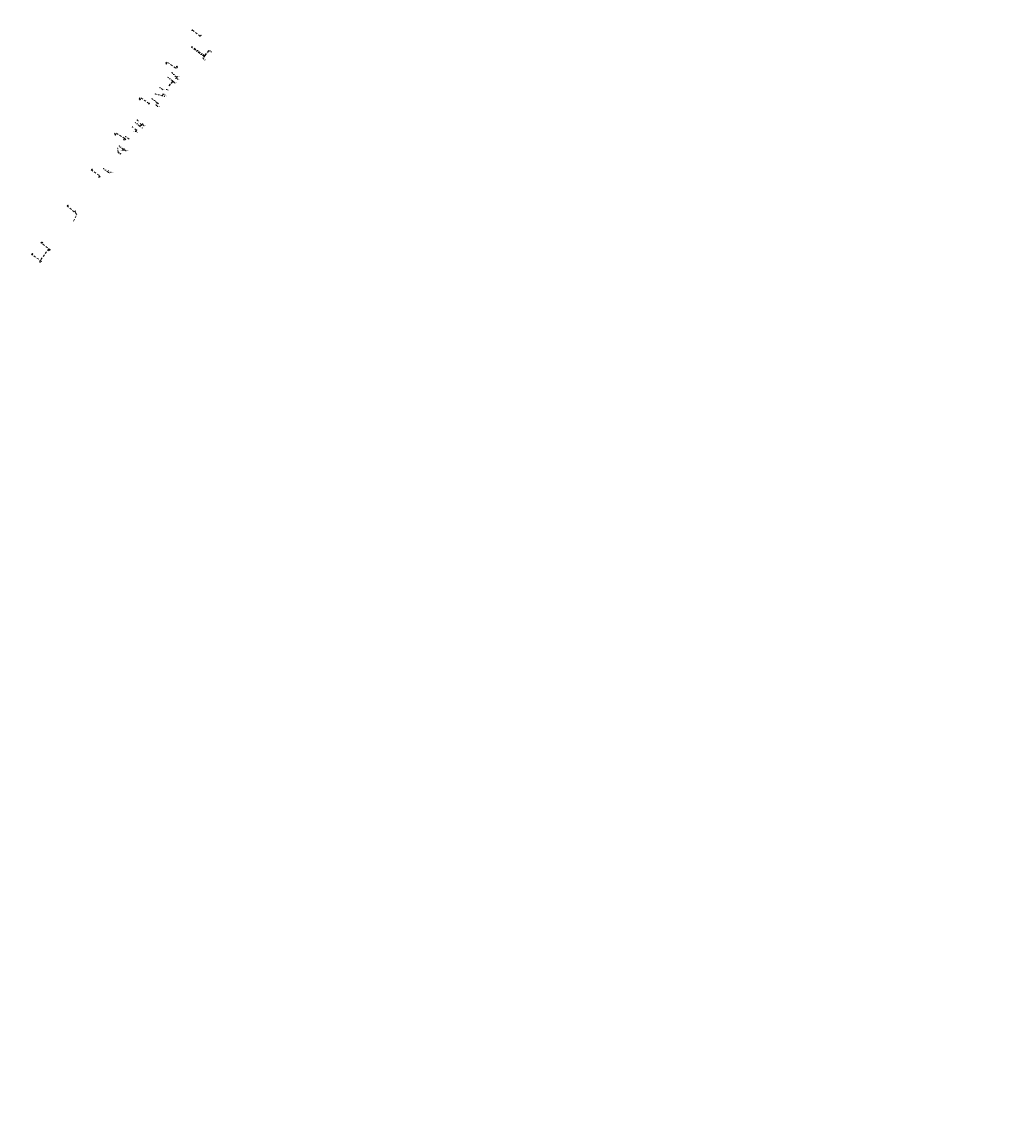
# Model space of a CAD drawing. Header units: inches. Extents: x 0 to 191500, y 0 to 342750.
# Tile 255 of 256: x 187734 to 188294, y 330807 to 331444. Entities that reach past the tile are written whole.
import ezdxf

# ---------------------------------------------------------------- set-up
doc = ezdxf.new("R2010")
doc.units = ezdxf.units.IN
doc.header["$MEASUREMENT"] = 0
for name, pattern in [('RI-GWA_HUISAANSLUITING', [23, 4, -1.8, 2.6, -1.8, 4.6, -1.8, 4.6, -1.8]), ('RI-HWA_KOLKAANSLUITING', [4.3, 2.5, -1.8]), ('RI-VWA_HUISAANSLUITING', [6.1, 2.5, -1.8, 0, -1.8]), ('STIPPELFIJN', [0.375, 0.25, -0.125])]:
    doc.linetypes.add(name, pattern=pattern)
doc.layers.get('0').update_dxf_attribs({"lineweight": 20})
doc.layers.get('DefPoints').update_dxf_attribs({"lineweight": 20})
for name, color, linetype, lineweight in [('ECW', 150, 'Continuous', 20), ('LOODLIJN', 11, 'STIPPELFIJN', 20), ('N-WE-RI-GWA-MAATVOERING-T25', 30, 'RI-GWA_HUISAANSLUITING', 20), ('N-WE-RI-GWA_RIOOLPUT_ONTSTOPPINGSPUT-G', 30, 'Continuous', 20), ('N-WE-RI-HWA_KOLK-S', 150, 'Continuous', 20), ('N-WE-RI-HWA_KOLKAANSLUITING_PVC_125-G', 150, 'RI-HWA_KOLKAANSLUITING', 20), ('N-WE-RI-INLAAT', 7, 'Continuous', 20), ('N-WE-RI-VWA_HUISAANSLUITING_PVC_160-G', 20, 'RI-VWA_HUISAANSLUITING', 20)]:
    doc.layers.add(name, color=color, linetype=linetype, lineweight=lineweight)
doc.dimstyles.get("Standard").update_dxf_attribs({"dimtxt": 0.18, "dimasz": 0.18, "dimexe": 0.18, "dimexo": 0.0625, "dimgap": 0.09, "dimtad": 0, "dimtih": 1, "dimtoh": 1, "dimdec": 4, "dimzin": 0, "dimdsep": 46, "dimtxsty": 'Standard', "dimcen": 0.09, "dimadec": 0, "dimazin": 0, "dimtfac": 1, "dimtdec": 4, "dimtofl": 0, "dimtmove": 0, "dimatfit": 3, "dimfxl": 1, "dimtolj": 1, "dimtzin": 0, "dimarcsym": 0})
picture_1 = doc.add_image_def('image1.ecw', size_in_pixel=(220000, 285000))

# ---------------------------------------------------------------- blocks, each defined once
blk = doc.blocks.new('N-SRI-KOLK_STRAAT_450X300-SO')
h = blk.add_hatch(color=256)
h.dxf.hatch_style = 1
h.paths.add_polyline_path([(0, 0.75), (-1.125, 1.5), (-1.125, 0)])
h.paths.add_polyline_path([(1.125, 1.5), (0, 0.75), (1.125, 0)])
for p, q in [((-1.125, 0), (1.125, 1.5)), ((1.125, 0), (-1.125, 1.5))]:
    blk.add_line(p, q)
at = {"flags": 128}
blk.add_lwpolyline([(-1.125, 0), (1.125, 0), (1.125, 1.5), (-1.125, 1.5)], close=True, dxfattribs=at)
blk = doc.blocks.new('*D3328')
at = {"layer": 'DefPoints', "color": 0, "transparency": 16777216}
for p in [(187844.14, 331426.32), (187839.98, 331424.27), (187841.57, 331423.03)]:
    blk.add_point(p, dxfattribs=at)
at = {"layer": 'N-WE-RI-GWA-MAATVOERING-T25', "color": 0, "lineweight": -2, "transparency": 16777216}
for p, q in [((187842.74, 331427.41), (187843.03, 331427.18)), ((187843.94, 331426.47), (187843.65, 331426.7))]:
    blk.add_line(p, q, dxfattribs=at)
at = {"layer": 'N-WE-RI-GWA-MAATVOERING-T25', "color": 0, "transparency": 16777216}
for points in [[(187842.77, 331427.44), (187842.72, 331427.37), (187842.55, 331427.56)], [(187843.96, 331426.5), (187843.91, 331426.44), (187844.14, 331426.32)]]:
    blk.add_solid(points, dxfattribs=at)
at = {"layer": 'N-WE-RI-GWA-MAATVOERING-T25', "color": 0, "transparency": 16777216, "insert": (187843.34, 331426.94), "char_height": 0.3, "attachment_point": 5}
blk.add_mtext('\\A1;2.02m', dxfattribs=at)
blk = doc.blocks.new('*D3329')
at = {"layer": 'DefPoints', "color": 0, "transparency": 16777216}
for p in [(187844.14, 331426.32), (187839.98, 331424.27), (187841.57, 331423.03)]:
    blk.add_point(p, dxfattribs=at)
at = {"layer": 'N-WE-RI-GWA-MAATVOERING-T25', "color": 0, "lineweight": -2, "transparency": 16777216}
for p, q in [((187842.39, 331427.36), (187841.45, 331426.16)), ((187840.13, 331424.47), (187841.07, 331425.68))]:
    blk.add_line(p, q, dxfattribs=at)
at = {"layer": 'N-WE-RI-GWA-MAATVOERING-T25', "color": 0, "transparency": 16777216}
for points in [[(187842.36, 331427.39), (187842.43, 331427.34), (187842.55, 331427.56)], [(187840.1, 331424.5), (187840.16, 331424.44), (187839.98, 331424.27)]]:
    blk.add_solid(points, dxfattribs=at)
at = {"layer": 'N-WE-RI-GWA-MAATVOERING-T25', "color": 0, "transparency": 16777216, "insert": (187841.26, 331425.92), "char_height": 0.3, "attachment_point": 5}
blk.add_mtext('\\A1;4.17m', dxfattribs=at)
blk = doc.blocks.new('*D3330')
at = {"layer": 'DefPoints', "color": 0, "transparency": 16777216}
for p in [(187838.87, 331422.84), (187840.44, 331421.6), (187841.25, 331422.63)]:
    blk.add_point(p, dxfattribs=at)
at = {"layer": 'N-WE-RI-GWA-MAATVOERING-T25', "color": 0, "lineweight": -2, "transparency": 16777216}
for p, q in [((187839.03, 331423.04), (187839.09, 331423.11)), ((187839.53, 331423.67), (187839.47, 331423.59))]:
    blk.add_line(p, q, dxfattribs=at)
at = {"layer": 'N-WE-RI-GWA-MAATVOERING-T25', "color": 0, "transparency": 16777216}
for points in [[(187838.99, 331423.06), (187839.06, 331423.01), (187838.87, 331422.84)], [(187839.49, 331423.7), (187839.56, 331423.65), (187839.68, 331423.87)]]:
    blk.add_solid(points, dxfattribs=at)
at = {"layer": 'N-WE-RI-GWA-MAATVOERING-T25', "color": 0, "transparency": 16777216, "insert": (187839.28, 331423.35), "char_height": 0.3, "attachment_point": 5}
blk.add_mtext('\\A1;1.31m', dxfattribs=at)
blk = doc.blocks.new('*D3331')
at = {"layer": 'DefPoints', "color": 0, "transparency": 16777216}
for p in [(187839.68, 331423.87), (187840.44, 331421.6), (187841.25, 331422.63)]:
    blk.add_point(p, dxfattribs=at)
at = {"layer": 'N-WE-RI-GWA-MAATVOERING-T25', "color": 0, "lineweight": -2, "transparency": 16777216}
for p, q in [((187839.07, 331422.69), (187839.35, 331422.46)), ((187840.25, 331421.76), (187839.96, 331421.98))]:
    blk.add_line(p, q, dxfattribs=at)
at = {"layer": 'N-WE-RI-GWA-MAATVOERING-T25', "color": 0, "transparency": 16777216}
for points in [[(187839.09, 331422.72), (187839.04, 331422.65), (187838.87, 331422.84)], [(187840.27, 331421.79), (187840.22, 331421.72), (187840.44, 331421.6)]]:
    blk.add_solid(points, dxfattribs=at)
at = {"layer": 'N-WE-RI-GWA-MAATVOERING-T25', "color": 0, "transparency": 16777216, "insert": (187839.66, 331422.22), "char_height": 0.3, "attachment_point": 5}
blk.add_mtext('\\A1;2.00m', dxfattribs=at)
blk = doc.blocks.new('*D3332')
at = {"layer": 'DefPoints', "color": 0, "transparency": 16777216}
for p in [(187815.88, 331401.73), (187816.05, 331401.07), (187816.31, 331401.38)]:
    blk.add_point(p, dxfattribs=at)
at = {"layer": 'N-WE-RI-GWA-MAATVOERING-T25', "color": 0, "lineweight": -2, "transparency": 16777216}
for p, q in [((187815.46, 331401.22), (187815.31, 331401.03)), ((187816.04, 331401.92), (187816.19, 331402.12)), ((187816.19, 331402.12), (187816.44, 331402.12))]:
    blk.add_line(p, q, dxfattribs=at)
at = {"layer": 'N-WE-RI-GWA-MAATVOERING-T25', "color": 0, "transparency": 16777216}
for points in [[(187815.43, 331401.25), (187815.5, 331401.19), (187815.62, 331401.41)], [(187816, 331401.95), (187816.07, 331401.9), (187815.88, 331401.73)]]:
    blk.add_solid(points, dxfattribs=at)
at = {"layer": 'N-WE-RI-GWA-MAATVOERING-T25', "color": 0, "transparency": 16777216, "insert": (187817.06, 331402.12), "char_height": 0.3, "attachment_point": 5}
blk.add_mtext('\\A1;0.41m', dxfattribs=at)
blk = doc.blocks.new('*D3333')
at = {"layer": 'DefPoints', "color": 0, "transparency": 16777216}
for p in [(187815.62, 331401.41), (187816.05, 331401.07), (187816.31, 331401.38)]:
    blk.add_point(p, dxfattribs=at)
at = {"layer": 'N-WE-RI-GWA-MAATVOERING-T25', "color": 0, "lineweight": -2, "transparency": 16777216}
for p, q in [((187815.68, 331401.89), (187815.49, 331402.05)), ((187816.5, 331401.23), (187816.69, 331401.07)), ((187816.69, 331401.07), (187816.94, 331401.07))]:
    blk.add_line(p, q, dxfattribs=at)
at = {"layer": 'N-WE-RI-GWA-MAATVOERING-T25', "color": 0, "transparency": 16777216}
for points in [[(187815.71, 331401.92), (187815.66, 331401.86), (187815.88, 331401.73)], [(187816.53, 331401.26), (187816.47, 331401.19), (187816.31, 331401.38)]]:
    blk.add_solid(points, dxfattribs=at)
at = {"layer": 'N-WE-RI-GWA-MAATVOERING-T25', "color": 0, "transparency": 16777216, "insert": (187817.61, 331401.07), "char_height": 0.3, "attachment_point": 5}
blk.add_mtext('\\A1;0.55m', dxfattribs=at)
blk = doc.blocks.new('*D3334')
at = {"layer": 'DefPoints', "color": 0, "transparency": 16777216}
for p in [(187821.56, 331409.6), (187822.42, 331408.91), (187822.42, 331408.91)]:
    blk.add_point(p, dxfattribs=at)
at = {"layer": 'N-WE-RI-GWA-MAATVOERING-T25', "color": 0, "lineweight": -2, "transparency": 16777216}
for p, q in [((187821.76, 331409.44), (187822.22, 331409.06)), ((187822.42, 331408.91), (187822.61, 331408.75)), ((187822.61, 331408.75), (187822.86, 331408.75))]:
    blk.add_line(p, q, dxfattribs=at)
at = {"layer": 'N-WE-RI-GWA-MAATVOERING-T25', "color": 0, "transparency": 16777216}
for points in [[(187821.78, 331409.48), (187821.73, 331409.41), (187821.56, 331409.6)], [(187822.25, 331409.1), (187822.2, 331409.03), (187822.42, 331408.91)]]:
    blk.add_solid(points, dxfattribs=at)
at = {"layer": 'N-WE-RI-GWA-MAATVOERING-T25', "color": 0, "transparency": 16777216, "insert": (187823.43, 331408.75), "char_height": 0.3, "attachment_point": 5}
blk.add_mtext('\\A1;1.10m', dxfattribs=at)
blk = doc.blocks.new('*D3335')
at = {"layer": 'DefPoints', "color": 0, "transparency": 16777216}
for p in [(187822.42, 331408.91), (187819.27, 331406.78), (187820.12, 331406.08)]:
    blk.add_point(p, dxfattribs=at)
at = {"layer": 'N-WE-RI-GWA-MAATVOERING-T25', "color": 0, "lineweight": -2, "transparency": 16777216}
for p, q in [((187819.43, 331406.97), (187820.22, 331407.95)), ((187821.41, 331409.41), (187820.61, 331408.43))]:
    blk.add_line(p, q, dxfattribs=at)
at = {"layer": 'N-WE-RI-GWA-MAATVOERING-T25', "color": 0, "transparency": 16777216}
for points in [[(187819.39, 331407), (187819.46, 331406.94), (187819.27, 331406.78)], [(187821.37, 331409.43), (187821.44, 331409.38), (187821.56, 331409.6)]]:
    blk.add_solid(points, dxfattribs=at)
at = {"layer": 'N-WE-RI-GWA-MAATVOERING-T25', "color": 0, "transparency": 16777216, "insert": (187820.42, 331408.19), "char_height": 0.3, "attachment_point": 5}
blk.add_mtext('\\A1;3.64m', dxfattribs=at)
blk = doc.blocks.new('*D3336')
at = {"layer": 'DefPoints', "color": 0, "transparency": 16777216}
for p in [(187823.66, 331411.92), (187824.2, 331411.08), (187824.39, 331411.31)]:
    blk.add_point(p, dxfattribs=at)
at = {"layer": 'N-WE-RI-GWA-MAATVOERING-T25', "color": 0, "lineweight": -2, "transparency": 16777216}
for p, q in [((187823.3, 331411.48), (187823.14, 331411.29)), ((187823.81, 331412.11), (187823.97, 331412.3)), ((187823.97, 331412.3), (187824.22, 331412.3))]:
    blk.add_line(p, q, dxfattribs=at)
at = {"layer": 'N-WE-RI-GWA-MAATVOERING-T25', "color": 0, "transparency": 16777216}
for points in [[(187823.27, 331411.51), (187823.34, 331411.46), (187823.46, 331411.68)], [(187823.78, 331412.13), (187823.85, 331412.08), (187823.66, 331411.92)]]:
    blk.add_solid(points, dxfattribs=at)
at = {"layer": 'N-WE-RI-GWA-MAATVOERING-T25', "color": 0, "transparency": 16777216, "insert": (187824.84, 331412.3), "char_height": 0.3, "attachment_point": 5}
blk.add_mtext('\\A1;0.31m', dxfattribs=at)
blk = doc.blocks.new('*D3337')
at = {"layer": 'DefPoints', "color": 0, "transparency": 16777216}
for p in [(187823.66, 331411.92), (187824.2, 331411.08), (187824.39, 331411.31)]:
    blk.add_point(p, dxfattribs=at)
at = {"layer": 'N-WE-RI-GWA-MAATVOERING-T25', "color": 0, "lineweight": -2, "transparency": 16777216}
for p, q in [((187823.65, 331411.52), (187824, 331411.23)), ((187824.2, 331411.08), (187824.39, 331410.92)), ((187824.39, 331410.92), (187824.64, 331410.92))]:
    blk.add_line(p, q, dxfattribs=at)
at = {"layer": 'N-WE-RI-GWA-MAATVOERING-T25', "color": 0, "transparency": 16777216}
for points in [[(187823.68, 331411.55), (187823.63, 331411.49), (187823.46, 331411.68)], [(187824.03, 331411.27), (187823.98, 331411.2), (187824.2, 331411.08)]]:
    blk.add_solid(points, dxfattribs=at)
at = {"layer": 'N-WE-RI-GWA-MAATVOERING-T25', "color": 0, "transparency": 16777216, "insert": (187825.3, 331410.92), "char_height": 0.3, "attachment_point": 5}
blk.add_mtext('\\A1;0.95m', dxfattribs=at)
blk = doc.blocks.new('*D3348')
at = {"layer": 'DefPoints', "color": 0, "transparency": 16777216}
for p in [(187812.5, 331395.33), (187812.51, 331397.13), (187813.36, 331396.52)]:
    blk.add_point(p, dxfattribs=at)
at = {"layer": 'N-WE-RI-GWA-MAATVOERING-T25', "color": 0, "lineweight": -2, "transparency": 16777216}
for p, q in [((187811.79, 331396.14), (187811.9, 331396.29)), ((187812.36, 331396.93), (187812.25, 331396.77))]:
    blk.add_line(p, q, dxfattribs=at)
at = {"layer": 'N-WE-RI-GWA-MAATVOERING-T25', "color": 0, "transparency": 16777216}
for points in [[(187811.76, 331396.16), (187811.83, 331396.12), (187811.65, 331395.94)], [(187812.33, 331396.95), (187812.4, 331396.91), (187812.51, 331397.13)]]:
    blk.add_solid(points, dxfattribs=at)
at = {"layer": 'N-WE-RI-GWA-MAATVOERING-T25', "color": 0, "transparency": 16777216, "insert": (187812.08, 331396.53), "char_height": 0.3, "attachment_point": 5}
blk.add_mtext('\\A1;1.47m', dxfattribs=at)
blk = doc.blocks.new('*D3338')
at = {"layer": 'DefPoints', "color": 0, "transparency": 16777216}
for p in [(187812.5, 331395.33), (187812.51, 331397.13), (187813.36, 331396.52)]:
    blk.add_point(p, dxfattribs=at)
at = {"layer": 'N-WE-RI-GWA-MAATVOERING-T25', "color": 0, "lineweight": -2, "transparency": 16777216}
for p, q in [((187811.85, 331395.79), (187812.3, 331395.47)), ((187812.5, 331395.33), (187812.7, 331395.18)), ((187812.7, 331395.18), (187812.95, 331395.18))]:
    blk.add_line(p, q, dxfattribs=at)
at = {"layer": 'N-WE-RI-GWA-MAATVOERING-T25', "color": 0, "transparency": 16777216}
for points in [[(187811.87, 331395.82), (187811.83, 331395.76), (187811.65, 331395.94)], [(187812.32, 331395.5), (187812.27, 331395.44), (187812.5, 331395.33)]]:
    blk.add_solid(points, dxfattribs=at)
at = {"layer": 'N-WE-RI-GWA-MAATVOERING-T25', "color": 0, "transparency": 16777216, "insert": (187813.57, 331395.18), "char_height": 0.3, "attachment_point": 5}
blk.add_mtext('\\A1;1.05m', dxfattribs=at)
blk = doc.blocks.new('*D3339')
at = {"layer": 'DefPoints', "color": 0, "transparency": 16777216}
for p in [(187803.6, 331384.44), (187804.33, 331383.92), (187804.57, 331384.25)]:
    blk.add_point(p, dxfattribs=at)
at = {"layer": 'N-WE-RI-GWA-MAATVOERING-T25', "color": 0, "lineweight": -2, "transparency": 16777216}
for p, q in [((187804.04, 331384.63), (187804.36, 331384.39)), ((187804.57, 331384.25), (187804.77, 331384.1)), ((187804.77, 331384.1), (187805.02, 331384.1))]:
    blk.add_line(p, q, dxfattribs=at)
at = {"layer": 'N-WE-RI-GWA-MAATVOERING-T25', "color": 0, "transparency": 16777216}
for points in [[(187804.06, 331384.66), (187804.01, 331384.59), (187803.83, 331384.77)], [(187804.39, 331384.43), (187804.34, 331384.36), (187804.57, 331384.25)]]:
    blk.add_solid(points, dxfattribs=at)
at = {"layer": 'N-WE-RI-GWA-MAATVOERING-T25', "color": 0, "transparency": 16777216, "insert": (187805.66, 331384.1), "char_height": 0.3, "attachment_point": 5}
blk.add_mtext('\\A1;0.90m', dxfattribs=at)
blk = doc.blocks.new('*D3340')
at = {"layer": 'DefPoints', "color": 0, "transparency": 16777216}
for p in [(187803.6, 331384.44), (187804.33, 331383.92), (187804.57, 331384.25)]:
    blk.add_point(p, dxfattribs=at)
at = {"layer": 'N-WE-RI-GWA-MAATVOERING-T25', "color": 0, "lineweight": -2, "transparency": 16777216}
for p, q in [((187803.31, 331384.03), (187803.06, 331384.03)), ((187803.45, 331384.24), (187803.31, 331384.03)), ((187803.98, 331384.97), (187804.13, 331385.18))]:
    blk.add_line(p, q, dxfattribs=at)
at = {"layer": 'N-WE-RI-GWA-MAATVOERING-T25', "color": 0, "transparency": 16777216}
for points in [[(187803.42, 331384.26), (187803.49, 331384.21), (187803.6, 331384.44)], [(187803.95, 331385), (187804.01, 331384.95), (187803.83, 331384.77)]]:
    blk.add_solid(points, dxfattribs=at)
at = {"layer": 'N-WE-RI-GWA-MAATVOERING-T25', "color": 0, "transparency": 16777216, "insert": (187802.44, 331384.03), "char_height": 0.3, "attachment_point": 5}
blk.add_mtext('\\A1;0.41m', dxfattribs=at)
blk = doc.blocks.new('*D3341')
at = {"layer": 'DefPoints', "color": 0, "transparency": 16777216}
for p in [(187802.51, 331383.6), (187803.56, 331382.85), (187803.56, 331382.85)]:
    blk.add_point(p, dxfattribs=at)
at = {"layer": 'N-WE-RI-GWA-MAATVOERING-T25', "color": 0, "lineweight": -2, "transparency": 16777216}
for p, q in [((187802.31, 331383.75), (187802.1, 331383.89)), ((187803.77, 331382.7), (187803.97, 331382.56))]:
    blk.add_line(p, q, dxfattribs=at)
at = {"layer": 'N-WE-RI-GWA-MAATVOERING-T25', "color": 0, "transparency": 16777216}
for points in [[(187802.33, 331383.78), (187802.28, 331383.71), (187802.51, 331383.6)], [(187803.79, 331382.73), (187803.74, 331382.67), (187803.56, 331382.85)]]:
    blk.add_solid(points, dxfattribs=at)
at = {"layer": 'N-WE-RI-GWA-MAATVOERING-T25', "color": 0, "transparency": 16777216, "insert": (187803.04, 331383.22), "char_height": 0.3, "attachment_point": 5}
blk.add_mtext('\\A1;1.30m', dxfattribs=at)
blk = doc.blocks.new('*D3205')
at = {"layer": 'DefPoints', "color": 0, "transparency": 16777216}
for p in [(187803.51, 331385), (187803.56, 331382.85), (187804.57, 331384.25)]:
    blk.add_point(p, dxfattribs=at)
at = {"layer": 'N-WE-RI-GWA-MAATVOERING-T25', "color": 0, "lineweight": -2, "transparency": 16777216}
for p, q in [((187802.65, 331383.81), (187802.84, 331384.06)), ((187803.37, 331384.8), (187803.18, 331384.54))]:
    blk.add_line(p, q, dxfattribs=at)
at = {"layer": 'N-WE-RI-GWA-MAATVOERING-T25', "color": 0, "transparency": 16777216}
for points in [[(187802.62, 331383.83), (187802.69, 331383.78), (187802.51, 331383.6)], [(187803.33, 331384.82), (187803.4, 331384.77), (187803.51, 331385)]]:
    blk.add_solid(points, dxfattribs=at)
at = {"layer": 'N-WE-RI-GWA-MAATVOERING-T25', "color": 0, "transparency": 16777216, "insert": (187803.01, 331384.3), "char_height": 0.3, "attachment_point": 5}
blk.add_mtext('\\A1;1.72m', dxfattribs=at)
blk = doc.blocks.new('*D3206')
at = {"layer": 'DefPoints', "color": 0, "transparency": 16777216}
for p in [(187800.58, 331381.42), (187801.38, 331379.8), (187801.88, 331380.49)]:
    blk.add_point(p, dxfattribs=at)
at = {"layer": 'N-WE-RI-GWA-MAATVOERING-T25', "color": 0, "lineweight": -2, "transparency": 16777216}
for p, q in [((187800.29, 331380.59), (187800.4, 331380.51)), ((187801.18, 331379.95), (187801.07, 331380.03))]:
    blk.add_line(p, q, dxfattribs=at)
at = {"layer": 'N-WE-RI-GWA-MAATVOERING-T25', "color": 0, "transparency": 16777216}
for points in [[(187800.31, 331380.63), (187800.26, 331380.56), (187800.08, 331380.74)], [(187801.2, 331379.98), (187801.15, 331379.92), (187801.38, 331379.8)]]:
    blk.add_solid(points, dxfattribs=at)
at = {"layer": 'N-WE-RI-GWA-MAATVOERING-T25', "color": 0, "transparency": 16777216, "insert": (187800.73, 331380.27), "char_height": 0.3, "attachment_point": 5}
blk.add_mtext('\\A1;1.60m', dxfattribs=at)
blk = doc.blocks.new('*D3207')
at = {"layer": 'DefPoints', "color": 0, "transparency": 16777216}
for p in [(187800.08, 331380.74), (187800.08, 331380.74), (187800.58, 331381.42)]:
    blk.add_point(p, dxfattribs=at)
at = {"layer": 'N-WE-RI-GWA-MAATVOERING-T25', "color": 0, "lineweight": -2, "transparency": 16777216}
for p, q in [((187799.94, 331380.54), (187799.69, 331380.54)), ((187800.08, 331380.74), (187799.94, 331380.54)), ((187800.43, 331381.22), (187800.23, 331380.94))]:
    blk.add_line(p, q, dxfattribs=at)
at = {"layer": 'N-WE-RI-GWA-MAATVOERING-T25', "color": 0, "transparency": 16777216}
for points in [[(187800.2, 331380.97), (187800.26, 331380.92), (187800.08, 331380.74)], [(187800.4, 331381.25), (187800.47, 331381.2), (187800.58, 331381.42)]]:
    blk.add_solid(points, dxfattribs=at)
at = {"layer": 'N-WE-RI-GWA-MAATVOERING-T25', "color": 0, "transparency": 16777216, "insert": (187799.02, 331380.54), "char_height": 0.3, "attachment_point": 5}
blk.add_mtext('\\A1;0.84m', dxfattribs=at)
blk = doc.blocks.new('*D3208')
at = {"layer": 'DefPoints', "color": 0, "transparency": 16777216}
for p in [(187792.99, 331370.1), (187793.92, 331369.42), (187794.14, 331369.73)]:
    blk.add_point(p, dxfattribs=at)
at = {"layer": 'N-WE-RI-GWA-MAATVOERING-T25', "color": 0, "lineweight": -2, "transparency": 16777216}
for p, q in [((187793.41, 331370.25), (187793.94, 331369.87)), ((187794.14, 331369.73), (187794.35, 331369.58)), ((187794.35, 331369.58), (187794.6, 331369.58))]:
    blk.add_line(p, q, dxfattribs=at)
at = {"layer": 'N-WE-RI-GWA-MAATVOERING-T25', "color": 0, "transparency": 16777216}
for points in [[(187793.44, 331370.29), (187793.39, 331370.22), (187793.21, 331370.4)], [(187793.97, 331369.91), (187793.92, 331369.84), (187794.14, 331369.73)]]:
    blk.add_solid(points, dxfattribs=at)
at = {"layer": 'N-WE-RI-GWA-MAATVOERING-T25', "color": 0, "transparency": 16777216, "insert": (187795.19, 331369.58), "char_height": 0.3, "attachment_point": 5}
blk.add_mtext('\\A1;1.15m', dxfattribs=at)
blk = doc.blocks.new('*D3209')
at = {"layer": 'DefPoints', "color": 0, "transparency": 16777216}
for p in [(187792.99, 331370.1), (187793.92, 331369.42), (187794.14, 331369.73)]:
    blk.add_point(p, dxfattribs=at)
at = {"layer": 'N-WE-RI-GWA-MAATVOERING-T25', "color": 0, "lineweight": -2, "transparency": 16777216}
for p, q in [((187792.7, 331369.69), (187792.45, 331369.69)), ((187792.85, 331369.89), (187792.7, 331369.69)), ((187793.36, 331370.6), (187793.5, 331370.81))]:
    blk.add_line(p, q, dxfattribs=at)
at = {"layer": 'N-WE-RI-GWA-MAATVOERING-T25', "color": 0, "transparency": 16777216}
for points in [[(187792.81, 331369.92), (187792.88, 331369.87), (187792.99, 331370.1)], [(187793.32, 331370.63), (187793.39, 331370.58), (187793.21, 331370.4)]]:
    blk.add_solid(points, dxfattribs=at)
at = {"layer": 'N-WE-RI-GWA-MAATVOERING-T25', "color": 0, "transparency": 16777216, "insert": (187791.78, 331369.69), "char_height": 0.3, "attachment_point": 5}
blk.add_mtext('\\A1;0.38m', dxfattribs=at)
blk = doc.blocks.new('*D3210')
at = {"layer": 'DefPoints', "color": 0, "transparency": 16777216}
for p in [(187789.87, 331368.8, -58.24), (187791.84, 331367.38), (187791.9, 331367.48, -58.24)]:
    blk.add_point(p, dxfattribs=at)
at = {"layer": 'N-WE-RI-GWA-MAATVOERING-T25', "color": 0, "lineweight": -2, "transparency": 16777216}
for p, q in [((187790.01, 331368.57), (187790.45, 331368.28)), ((187791.63, 331367.52), (187791.19, 331367.8))]:
    blk.add_line(p, q, dxfattribs=at)
at = {"layer": 'N-WE-RI-GWA-MAATVOERING-T25', "color": 0, "transparency": 16777216}
for points in [[(187790.04, 331368.6), (187789.99, 331368.53), (187789.8, 331368.7)], [(187791.65, 331367.55), (187791.6, 331367.48), (187791.84, 331367.38)]]:
    blk.add_solid(points, dxfattribs=at)
at = {"layer": 'N-WE-RI-GWA-MAATVOERING-T25', "color": 0, "transparency": 16777216, "insert": (187790.82, 331368.04), "char_height": 0.3, "attachment_point": 5}
blk.add_mtext('\\A1;2.42m', dxfattribs=at)
blk = doc.blocks.new('*D3212')
at = {"layer": 'DefPoints', "color": 0, "transparency": 16777216}
for p in [(187784.36, 331357.01, -58.24), (187784.88, 331356.67, -58.24), (187785.32, 331357.35)]:
    blk.add_point(p, dxfattribs=at)
at = {"layer": 'N-WE-RI-GWA-MAATVOERING-T25', "color": 0, "lineweight": -2, "transparency": 16777216}
for p, q in [((187784.59, 331357.82), (187784.38, 331357.96)), ((187785.53, 331357.21), (187785.74, 331357.08)), ((187785.74, 331357.08), (187785.99, 331357.08))]:
    blk.add_line(p, q, dxfattribs=at)
at = {"layer": 'N-WE-RI-GWA-MAATVOERING-T25', "color": 0, "transparency": 16777216}
for points in [[(187784.61, 331357.86), (187784.56, 331357.79), (187784.79, 331357.69)], [(187785.55, 331357.25), (187785.5, 331357.18), (187785.32, 331357.35)]]:
    blk.add_solid(points, dxfattribs=at)
at = {"layer": 'N-WE-RI-GWA-MAATVOERING-T25', "color": 0, "transparency": 16777216, "insert": (187786.65, 331357.08), "char_height": 0.3, "attachment_point": 5}
blk.add_mtext('\\A1;0.62m', dxfattribs=at)
blk = doc.blocks.new('A$C2C270354')
h = blk.add_hatch(color=256)
h.dxf.hatch_style = 1
edge = h.paths.add_edge_path()
edge.add_arc((0, 0), 0.1, 0, 360)
blk.add_circle((0, 0), 0.1)

msp = doc.modelspace()

# ---------------------------------------------------------------- linework, layer by layer
at = {"layer": 'LOODLIJN', "flags": 128}
msp.add_lwpolyline([(187812.50727, 331397.13266), (187813.35783, 331396.52136)], dxfattribs=at)
at = {"layer": 'LOODLIJN', "elevation": -58.23677, "flags": 128}
msp.add_lwpolyline([(187784.35513, 331357.0106), (187784.87816, 331356.67086)], dxfattribs=at)
at = {"layer": 'N-WE-RI-GWA_RIOOLPUT_ONTSTOPPINGSPUT-G'}
for p, q in [((187839.77212, 331423.91324), (187839.59186, 331423.82659)), ((187839.63866, 331423.96004), (187839.72532, 331423.77979)), ((187840.06719, 331424.31689), (187839.88694, 331424.23023)), ((187839.93374, 331424.36369), (187840.02039, 331424.18343)), ((187821.6532, 331409.64395), (187821.47294, 331409.55729)), ((187821.51974, 331409.69075), (187821.6064, 331409.5105)), ((187823.74633, 331411.95838), (187823.56608, 331411.87173)), ((187823.61288, 331412.00518), (187823.69953, 331411.82493)), ((187815.71195, 331401.45692), (187815.5317, 331401.37027)), ((187815.5785, 331401.50372), (187815.66516, 331401.32347)), ((187812.5974, 331397.17599), (187812.41714, 331397.08933)), ((187812.46394, 331397.22278), (187812.5506, 331397.04253)), ((187800.66827, 331381.46824), (187800.48802, 331381.38159)), ((187800.53482, 331381.51504), (187800.62147, 331381.33479)), ((187802.59845, 331383.64508), (187802.4182, 331383.55842)), ((187802.46499, 331383.69188), (187802.55165, 331383.51163)), ((187803.68794, 331384.48393), (187803.50769, 331384.39727)), ((187803.55448, 331384.53073), (187803.64114, 331384.35048)), ((187789.95809, 331368.84461, -58.23677), (187789.77784, 331368.75796, -58.23677)), ((187789.82464, 331368.89141, -58.23677), (187789.9113, 331368.71116, -58.23677)), ((187793.08197, 331370.13849), (187792.90172, 331370.05183)), ((187792.94852, 331370.18528), (187793.03517, 331370.00503)), ((187784.44526, 331357.05393, -58.23677), (187784.26501, 331356.96727, -58.23677)), ((187784.31181, 331357.10073, -58.23677), (187784.39846, 331356.92048, -58.23677))]:
    msp.add_line(p, q, dxfattribs=at)
for centre in [(187839.68199, 331423.86991), (187839.97706, 331424.27356), (187821.56307, 331409.60062), (187823.65621, 331411.91505), (187815.62183, 331401.4136), (187812.50727, 331397.13266), (187800.57815, 331381.42492), (187802.50832, 331383.60175), (187803.59781, 331384.4406), (187789.86797, 331368.80129, -58.23677), (187792.99185, 331370.09516), (187784.35513, 331357.0106, -58.23677)]:
    msp.add_circle(centre, 0.1, dxfattribs=at)
at = {"layer": 'N-WE-RI-HWA_KOLKAANSLUITING_PVC_125-G', "ltscale": 0.5, "flags": 128}
for points in [[(187837.28134, 331435.72322), (187833.63533, 331438.56598), (187832.675, 331439.107)], [(187823.06011, 331417.32494), (187818.04479, 331420.82739), (187817.44162, 331420.01585), (187817.72457, 331419.82526)], [(187793.67082, 331376.62873), (187788.45439, 331379.96054), (187787.81616, 331379.06384), (187788.25772, 331378.77513)], [(187793.67082, 331376.62873), (187794.34475, 331376.19828), (187793.8837, 331375.53027), (187793.44644, 331375.80199)], [(187778.91785, 331354.3545), (187779.18808, 331354.17344), (187779.6314, 331354.87592), (187778.90144, 331355.3677)], [(187760.65372, 331337.83883), (187760.4849, 331337.61757), (187761.86603, 331336.5202), (187763.25053, 331335.42261), (187765.38191, 331333.66487), (187765.21517, 331334.46789)], [(187765.38191, 331333.66487), (187765.96747, 331332.96258), (187766.1473, 331332.76411), (187766.10451, 331332.45785), (187764.08742, 331328.88386)], [(187749.91265, 331312.8917), (187744.94956, 331306.21182)], [(187746.00685, 331316.54887), (187745.70001, 331316.72787), (187745.36758, 331316.30595), (187749.91137, 331312.88998), (187750.72467, 331312.27855), (187750.41782, 331311.72877), (187750.21325, 331311.93334)], [(187740.28618, 331310.08825), (187739.9266, 331309.70868), (187740.2718, 331309.41142), (187744.9623, 331306.22896), (187745.54263, 331305.83725), (187745.26171, 331305.08811), (187744.94956, 331305.27539)], [(187745.54263, 331305.83725), (187745.87181, 331305.65251)]]:
    msp.add_lwpolyline(points, dxfattribs=at)
for points, elevation in [([(187823.89859, 331418.04679), (187824.20828, 331417.8398), (187823.56455, 331416.97267), (187823.06011, 331417.32495)], 60.244), ([(187807.68639, 331396.83413), (187806.44701, 331397.69769), (187802.65056, 331400.34292), (187802.04342, 331399.45245), (187802.46068, 331399.1603)], 60.15961), ([(187807.68639, 331396.83413), (187807.97627, 331396.63807)], 60.15961), ([(187778.90144, 331355.3677), (187774.15096, 331358.62737), (187774.38517, 331358.95508), (187774.67212, 331358.73875)], 60.15961)]:
    msp.add_lwpolyline(points, dxfattribs=dict(at, elevation=elevation))
at = {"layer": 'N-WE-RI-VWA_HUISAANSLUITING_PVC_160-G', "ltscale": 0.5, "flags": 128}
for points in [[(187839.68199, 331423.86991), (187832.33505, 331429.2407)], [(187839.97706, 331424.27356), (187836.30359, 331426.95896), (187832.63013, 331429.64435)], [(187823.65621, 331411.91505), (187820.97171, 331414.64192)], [(187821.56307, 331409.60062), (187821.09751, 331409.97911), (187818.76046, 331411.80108)], [(187815.62183, 331401.4136), (187811.46251, 331402.27385)], [(187818.76322, 331404.41254), (187818.08514, 331404.9414), (187816.09925, 331404.60399), (187814.1537, 331405.88266)], [(187812.50727, 331397.13266), (187809.5807, 331399.56298)], [(187800.57815, 331381.42492), (187798.23279, 331383.21566)], [(187802.50832, 331383.60175), (187799.94353, 331385.68008)], [(187803.59781, 331384.4406), (187801.53154, 331386.10165), (187801.53154, 331386.8296), (187801.027, 331387.24088)], [(187796.32478, 331376.1269), (187794.35511, 331377.62964)], [(187792.99185, 331370.09516), (187790.59149, 331372.20791)], [(187784.35513, 331357.0106), (187781.52457, 331359.14648)]]:
    msp.add_lwpolyline(points, dxfattribs=at)
at = {"layer": 'N-WE-RI-VWA_HUISAANSLUITING_PVC_160-G', "ltscale": 0.5, "elevation": -58.23677, "flags": 128}
msp.add_lwpolyline([(187789.86797, 331368.80129), (187789.73612, 331370.9757)], dxfattribs=at)

# ---------------------------------------------------------------- block references
at = {"layer": 'N-WE-RI-HWA_KOLK-S'}
for p, xscale, yscale, zscale, rotation in [((187832.80829, 331439.0382), 0.2000000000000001, 0.2000000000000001, 0.2000000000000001, 62.70033817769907), ((187837.44729, 331435.6892), 0.2000000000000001, 0.2000000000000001, 0.2000000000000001, 62.70033817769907), ((187817.72457, 331419.82526, 60.214), 0.2000000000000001, 0.2000000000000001, 0.2000000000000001, 236.7412133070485), ((187823.89859, 331418.04679, 60.244), 0.2000000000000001, 0.2000000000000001, 0.2000000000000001, 53.50773788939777), ((187802.46068, 331399.1603, 60.336), 0.2000000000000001, 0.2000000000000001, 0.2000000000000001, 238.0829234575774), ((187807.97627, 331396.63807, 60.15961), 0.2000000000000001, 0.2000000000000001, 0.2000000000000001, 54.8528597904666), ((187788.25772, 331378.77513, 60.453), 0.2, 0.2, 0.2, 247.197590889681), ((187793.44644, 331375.80199, 60.432), 0.2000000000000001, 0.2000000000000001, 0.2000000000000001, 62.70033817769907), ((187774.67212, 331358.73875, 60.15961), 0.2000000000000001, 0.2000000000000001, 0.2000000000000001, 239.2254253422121), ((187778.91785, 331354.3545), 0.2000000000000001, 0.2000000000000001, 0.2000000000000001, 57.63607100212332), ((187760.65372, 331337.83883), 0.2000000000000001, 0.2000000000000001, 0.2000000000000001, 233.1554499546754), ((187765.21517, 331334.46789, 60.26371), 0.2000000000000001, 0.2000000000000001, 0.2000000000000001, 53.91240702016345), ((187746.01238, 331316.55951, 59.85943), 0.2000000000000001, 0.2000000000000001, 0.2000000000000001, 233.6027352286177), ((187750.21325, 331311.93334), 0.2000000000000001, 0.2000000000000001, 0.2000000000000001, 52.63387695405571), ((187740.28618, 331310.08825), 0.2000000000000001, 0.2000000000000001, 0.2000000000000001, 232.9330899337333), ((187744.94956, 331305.27539), 0.2000000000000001, 0.2000000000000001, 0.2000000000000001, 52.53411005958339)]:
    msp.add_blockref('N-SRI-KOLK_STRAAT_450X300-SO', p, dxfattribs=dict(at, xscale=xscale, yscale=yscale, zscale=zscale, rotation=rotation))
at = {"layer": 'N-WE-RI-INLAAT', "rotation": 0.06357443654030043}
for p in [(187837.74032, 331436.18499), (187832.33505, 331429.24071), (187832.63013, 331429.64435), (187820.97171, 331414.64192), (187823.06011, 331417.32495, 60.244), (187818.76046, 331411.80108), (187811.46251, 331402.27385, 60.15961), (187814.1537, 331405.88266), (187807.68639, 331396.83413, 60.15961), (187809.5807, 331399.56298, 60.15961), (187798.23279, 331383.21566, 60.15961), (187799.94353, 331385.68008), (187801.027, 331387.24088, 60.15961), (187793.67082, 331376.62873), (187794.35511, 331377.62964, 60.15961), (187789.73612, 331370.9757, 60.15961), (187790.59149, 331372.20791, 60.15961), (187781.52457, 331359.14648, 60.15961), (187778.90144, 331355.3677, 60.15961)]:
    msp.add_blockref('A$C2C270354', p, dxfattribs=at)

# ---------------------------------------------------------------- dimensions: what is measured, and where the dimension line sits
at = {"layer": 'N-WE-RI-GWA-MAATVOERING-T25'}
for p1, p2, distance, picture, middle in [((187839.97706, 331424.27356), (187841.56604, 331423.03088), 4.17172, '*D3328', (187843.34151, 331426.93834)), ((187844.136, 331426.317), (187841.56604, 331423.03088), -2.0172, '*D3329', (187841.26204, 331425.91662)), ((187841.25363, 331422.63301), (187840.443, 331421.603), -2, '*D3330', (187839.27667, 331423.35491)), ((187839.68199, 331423.86991), (187841.25363, 331422.63301), -1.31074, '*D3331', (187839.65718, 331422.22145)), ((187822.4166, 331408.90673), (187820.121, 331406.083), -1.1, '*D3335', (187820.41527, 331408.18876)), ((187821.56307, 331409.60062), (187822.4166, 331408.90673), 0, '*D3334', (187823.42558, 331408.74903)), ((187824.196, 331411.075), (187824.39065, 331411.3121), 0.95024, '*D3336', (187824.83847, 331412.30151)), ((187823.65621, 331411.91505), (187824.39065, 331411.3121), -0.30677, '*D3337', (187825.30423, 331410.91637)), ((187816.04888, 331401.0671), (187816.306, 331401.384), 0.54994, '*D3332', (187817.05897, 331402.11877)), ((187815.62183, 331401.4136), (187816.04888, 331401.0671), 0.40808, '*D3333', (187817.60927, 331401.06897)), ((187812.49802, 331395.32502), (187813.35783, 331396.52136), 1.04744, '*D3348', (187812.07737, 331396.53449)), ((187812.50727, 331397.13266), (187813.35783, 331396.52136), -1.47326, '*D3338', (187813.56602, 331395.17912)), ((187804.566, 331384.247), (187804.32965, 331383.91679), -0.89998, '*D3340', (187802.4418, 331384.03403)), ((187802.50832, 331383.60175), (187803.56355, 331382.84646), 0, '*D3341', (187803.03593, 331383.22411)), ((187803.56355, 331382.84646), (187804.566, 331384.247), 1.29768, '*D3205', (187803.00955, 331384.30202)), ((187803.59781, 331384.4406), (187804.32965, 331383.91679), 0.40609, '*D3339', (187805.65929, 331384.10149)), ((187800.57815, 331381.42492), (187800.08461, 331380.74033), 0, '*D3207', (187799.02341, 331380.53754)), ((187800.57815, 331381.42492), (187801.87554, 331380.48959), -0.84394, '*D3206', (187800.7333, 331380.27266)), ((187789.86797, 331368.80129, -58.23677), (187791.9003, 331367.48106, -58.23677), -0.11766, '*D3210', (187790.82004, 331368.0425)), ((187794.144, 331369.727), (187793.92413, 331369.42234), -1.14971, '*D3209', (187791.78424, 331369.68971)), ((187792.99185, 331370.09516), (187793.92413, 331369.42234), 0.37572, '*D3208', (187795.18672, 331369.5807)), ((187784.35513, 331357.0106, -58.23677), (187784.87816, 331356.67086, -58.23677), 0.80745, '*D3212', (187786.65231, 331357.07564))]:
    dim = msp.add_aligned_dim(p1=p1, p2=p2, distance=distance, dimstyle='Standard', override={"dimtxt": 0.3, "dimasz": 0.25, "dimexe": 0, "dimdec": 2, "dimpost": 'm', "dimse1": 1, "dimse2": 1}, dxfattribs=at)
    dim.commit()
    dim.dimension.update_dxf_attribs({"geometry": picture, "text_midpoint": middle})

# ---------------------------------------------------------------- pictures from other files: only their frames are drawn
at = {"layer": 'ECW'}
image = msp.add_image(picture_1, insert=(180500, 328500), size_in_units=(11000, 14250), dxfattribs=at)
image.dxf.flags = 7

doc.saveas('drawing.dxf')
